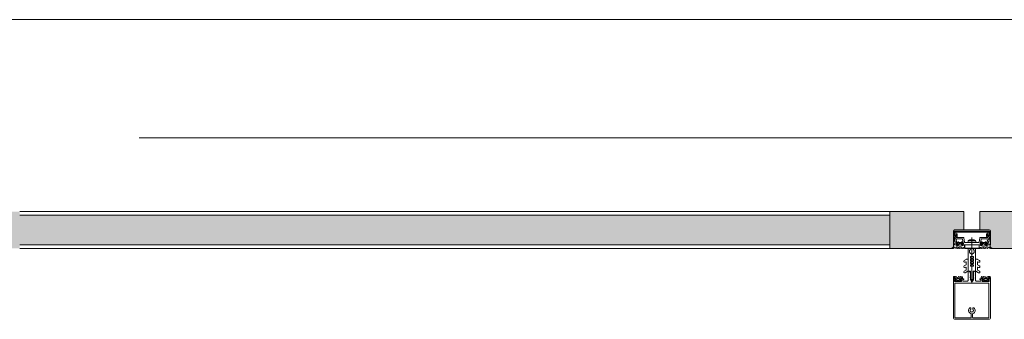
# Model space of a CAD drawing. Header units: centimetres. Extents: x -2574 to 3083, y -1 to 3760.
# Tile 43 of 58: x 758 to 892, y 3509 to 3549. Entities that reach past the tile are written whole.
import ezdxf

# ---------------------------------------------------------------- set-up
doc = ezdxf.new("R2010")
doc.units = ezdxf.units.CM
doc.linetypes.add('Oś', pattern=[222.25, 127, -31.75, 31.75, -31.75])
for name, color, linetype, lineweight in [('A-DETL-GENF', 92, 'Continuous', 9), ('A-FLOR', 192, 'Continuous', 13), ('A-GLAZ-CURT', 52, 'Continuous', 13), ('S-GRID', 1, 'Continuous', 13)]:
    doc.layers.add(name, color=color, linetype=linetype, lineweight=lineweight)

msp = doc.modelspace()

# ---------------------------------------------------------------- hatches: boundary and pattern name
at = {"layer": 'A-GLAZ-CURT', "lineweight": 9}
h = msp.add_hatch(color=251, dxfattribs=at)
h.paths.add_polyline_path([(884.88, 3518.33), (884.88, 3520.83), (886.28, 3520.83), (886.28, 3523.33), (876.28, 3523.33), (876.28, 3518.33)], flags=0)
h.paths.add_polyline_path([(749.88, 3518.33), (758.48, 3518.33), (758.48, 3523.33), (748.48, 3523.33), (748.48, 3520.83), (749.88, 3520.83)], flags=0)
h = msp.add_hatch(color=251, dxfattribs=at)
h.paths.add_polyline_path([(1024.88, 3518.33), (1024.88, 3520.83), (1026.28, 3520.83), (1026.28, 3523.33), (1016.28, 3523.33), (1016.28, 3518.33)], flags=0)
h.paths.add_polyline_path([(889.88, 3518.33), (898.48, 3518.33), (898.48, 3523.33), (888.48, 3523.33), (888.48, 3520.83), (889.88, 3520.83)], flags=0)
msp.add_hatch(color=251, dxfattribs=at).paths.add_polyline_path([(876.28, 3518.83), (876.28, 3522.83), (758.48, 3522.83), (758.48, 3518.83), (810.18, 3518.83)], flags=0)

# ---------------------------------------------------------------- linework, layer by layer
at = {"layer": 'A-DETL-GENF', "color": 251, "lineweight": 9, "extrusion": (0, 0, -1)}
for p, q in [((889.73, 3520.83), (885.03, 3520.83)), ((889.51, 3520.52), (885.24, 3520.52)), ((885.25, 3520.67), (889.5, 3520.67)), ((885.03, 3519.36), (885.23, 3519.79)), ((885.06, 3519.92), (885.34, 3519.92)), ((885.32, 3519.58), (885.25, 3519.41)), ((885.28, 3519.82), (886.24, 3519.82)), ((885.4, 3519.08), (885.48, 3519.18)), ((886.03, 3519.64), (885.41, 3519.64)), ((885.54, 3519.02), (885.54, 3518.9)), ((885.71, 3519.07), (885.59, 3519.07)), ((885.64, 3518.86), (885.73, 3519.02)), ((885.66, 3519.13), (885.89, 3519.13)), ((885.82, 3519.02), (885.91, 3518.86)), ((885.97, 3519.07), (885.85, 3519.07)), ((886.02, 3518.9), (886.02, 3519.02)), ((886.07, 3519.18), (886.15, 3519.08)), ((886.29, 3519.77), (886.39, 3519.17)), ((886.42, 3519.14), (887.35, 3519.14)), ((887.78, 3519.36), (886.97, 3519.36)), ((887.15, 3519.51), (887.6, 3519.51)), ((887.38, 3519.81), (887.38, 3513.65)), ((887.4, 3519.14), (888.33, 3519.14)), ((888.36, 3519.17), (888.47, 3519.77)), ((888.52, 3519.82), (889.48, 3519.82)), ((888.68, 3519.18), (888.6, 3519.08)), ((889.34, 3519.64), (888.72, 3519.64)), ((888.74, 3518.9), (888.74, 3519.02)), ((888.79, 3519.07), (888.91, 3519.07)), ((888.93, 3519.02), (888.84, 3518.86)), ((889.09, 3519.13), (888.86, 3519.13)), ((889.11, 3518.86), (889.02, 3519.02)), ((889.05, 3519.07), (889.17, 3519.07)), ((889.22, 3519.02), (889.22, 3518.9)), ((889.35, 3519.08), (889.27, 3519.18)), ((889.42, 3519.92), (889.7, 3519.92)), ((889.51, 3519.41), (889.43, 3519.58)), ((889.52, 3519.79), (889.72, 3519.36)), ((884.78, 3518.33), (884.69, 3518.33)), ((885.2, 3518.34), (885.11, 3518.5)), ((885.3, 3518.43), (885.25, 3518.34)), ((885.37, 3518.81), (885.43, 3518.81)), ((885.5, 3518.75), (885.37, 3518.75)), ((885.42, 3518.34), (885.37, 3518.43)), ((885.4, 3518.64), (885.43, 3518.68)), ((885.52, 3518.43), (885.47, 3518.34)), ((885.55, 3518.7), (885.55, 3518.69)), ((885.59, 3518.85), (885.61, 3518.85)), ((885.59, 3518.67), (885.61, 3518.68)), ((885.64, 3518.34), (885.59, 3518.43)), ((885.66, 3518.66), (885.66, 3518.65)), ((885.74, 3518.43), (885.69, 3518.34)), ((885.71, 3518.63), (885.72, 3518.65)), ((885.77, 3518.64), (885.78, 3518.63)), ((885.86, 3518.34), (885.81, 3518.43)), ((885.83, 3518.63), (885.84, 3518.65)), ((885.89, 3518.66), (885.9, 3518.65)), ((885.96, 3518.43), (885.91, 3518.34)), ((885.94, 3518.85), (885.97, 3518.85)), ((885.95, 3518.66), (885.95, 3518.68)), ((886, 3518.7), (886.01, 3518.69)), ((886.08, 3518.34), (886.03, 3518.43)), ((886.13, 3518.81), (886.19, 3518.81)), ((886.18, 3518.42), (886.13, 3518.34)), ((886.3, 3518.34), (886.25, 3518.42)), ((887.08, 3517.83), (887.08, 3518.04)), ((887.68, 3517.83), (887.68, 3518.04)), ((888.45, 3518.34), (888.5, 3518.42)), ((888.63, 3518.81), (888.56, 3518.81)), ((888.57, 3518.42), (888.62, 3518.34)), ((888.67, 3518.34), (888.72, 3518.43)), ((888.76, 3518.7), (888.74, 3518.69)), ((888.81, 3518.85), (888.79, 3518.85)), ((888.79, 3518.43), (888.84, 3518.34)), ((888.8, 3518.66), (888.8, 3518.68)), ((888.86, 3518.66), (888.85, 3518.65)), ((888.89, 3518.34), (888.94, 3518.43)), ((888.92, 3518.63), (888.91, 3518.65)), ((888.98, 3518.64), (888.97, 3518.63)), ((889.01, 3518.43), (889.06, 3518.34)), ((889.04, 3518.63), (889.03, 3518.65)), ((889.1, 3518.66), (889.09, 3518.65)), ((889.11, 3518.34), (889.16, 3518.43)), ((889.17, 3518.85), (889.14, 3518.85)), ((889.16, 3518.67), (889.14, 3518.68)), ((889.2, 3518.7), (889.2, 3518.69)), ((889.23, 3518.43), (889.28, 3518.34)), ((889.26, 3518.75), (889.39, 3518.75)), ((889.35, 3518.64), (889.32, 3518.68)), ((889.39, 3518.81), (889.33, 3518.81)), ((889.33, 3518.34), (889.38, 3518.43)), ((889.45, 3518.43), (889.5, 3518.34)), ((889.55, 3518.34), (889.64, 3518.5)), ((889.98, 3518.33), (890.06, 3518.33)), ((886.61, 3516.85), (886.34, 3516.69)), ((886.46, 3516.48), (886.55, 3516.53)), ((886.63, 3516.48), (886.63, 3516.16)), ((886.83, 3516.86), (886.64, 3516.86)), ((886.88, 3515.29), (886.88, 3516.81)), ((887.88, 3515.29), (887.88, 3516.81)), ((887.93, 3516.86), (888.11, 3516.86)), ((888.13, 3516.48), (888.13, 3516.16)), ((888.14, 3516.85), (888.41, 3516.69)), ((888.29, 3516.48), (888.2, 3516.53)), ((886.6, 3516.12), (886.34, 3515.97)), ((886.6, 3515.39), (886.34, 3515.24)), ((886.46, 3515.75), (886.55, 3515.8)), ((886.46, 3515.02), (886.85, 3515.24)), ((886.63, 3515.76), (886.63, 3515.43)), ((886.88, 3514.05), (886.88, 3515.18)), ((886.93, 3515.23), (887.03, 3515.23)), ((887.74, 3515.23), (887.83, 3515.23)), ((887.88, 3515.18), (887.88, 3514.05)), ((888.29, 3515.02), (887.9, 3515.24)), ((888.13, 3515.76), (888.13, 3515.43)), ((888.15, 3516.12), (888.41, 3515.97)), ((888.15, 3515.39), (888.41, 3515.24)), ((888.29, 3515.75), (888.2, 3515.8)), ((885.03, 3514.41), (884.9, 3514.41)), ((885.01, 3514.52), (884.91, 3514.52)), ((885.29, 3514.3), (885.07, 3514.4)), ((885.16, 3514.07), (885.12, 3514.05)), ((885.12, 3514), (885.24, 3513.9)), ((885.47, 3514.41), (885.33, 3514.46)), ((885.33, 3514.05), (885.66, 3514.05)), ((885.35, 3513.91), (885.36, 3513.92)), ((885.4, 3513.94), (885.59, 3513.94)), ((885.66, 3514.25), (885.44, 3514.25)), ((885.58, 3514.51), (885.53, 3514.43)), ((885.68, 3514.43), (885.63, 3514.51)), ((885.63, 3513.92), (885.64, 3513.91)), ((885.71, 3514.09), (885.71, 3514.2)), ((885.8, 3514.51), (885.75, 3514.43)), ((885.75, 3513.9), (885.88, 3514)), ((885.87, 3514.05), (885.84, 3514.07)), ((885.9, 3514.43), (885.85, 3514.51)), ((886.02, 3514.51), (885.97, 3514.43)), ((887.19, 3514.43), (887.17, 3514.42)), ((887.17, 3514.4), (887.19, 3514.39)), ((887.2, 3514.37), (887.2, 3514.23)), ((887.3, 3514.06), (887.33, 3514.04)), ((887.45, 3514.06), (887.43, 3514.04)), ((887.55, 3514.37), (887.55, 3514.23)), ((887.56, 3514.43), (887.59, 3514.42)), ((887.59, 3514.4), (887.56, 3514.39)), ((888.73, 3514.51), (888.78, 3514.43)), ((888.85, 3514.43), (888.9, 3514.51)), ((888.88, 3514.05), (888.91, 3514.07)), ((889, 3513.9), (888.88, 3514)), ((888.95, 3514.51), (889, 3514.43)), ((889.05, 3514.09), (889.05, 3514.2)), ((889.07, 3514.43), (889.12, 3514.51)), ((889.09, 3514.25), (889.32, 3514.25)), ((889.42, 3514.05), (889.09, 3514.05)), ((889.12, 3513.92), (889.11, 3513.91)), ((889.35, 3513.94), (889.16, 3513.94)), ((889.17, 3514.51), (889.22, 3514.43)), ((889.28, 3514.41), (889.42, 3514.46)), ((889.4, 3513.91), (889.39, 3513.92)), ((889.46, 3514.3), (889.69, 3514.4)), ((889.64, 3514), (889.51, 3513.9)), ((889.6, 3514.07), (889.63, 3514.05)), ((889.73, 3514.41), (889.86, 3514.41)), ((889.75, 3514.52), (889.85, 3514.52)), ((884.88, 3508.94), (884.88, 3513.54)), ((885.09, 3508.94), (885.09, 3513.54)), ((889.67, 3508.94), (889.67, 3513.54)), ((889.88, 3508.94), (889.88, 3513.54)), ((884.88, 3508.88), (884.88, 3510.53)), ((887.26, 3510.07), (887.26, 3510.2)), ((887.26, 3509.72), (887.26, 3509.78)), ((887.5, 3510.2), (887.5, 3510.07)), ((887.5, 3509.78), (887.5, 3509.72)), ((889.88, 3510.53), (889.88, 3508.87)), ((889.74, 3508.73), (885.03, 3508.73)), ((887.28, 3509.45), (887.28, 3508.99)), ((887.48, 3508.99), (887.48, 3509.45))]:
    msp.add_line(p, q, dxfattribs=at)
at = {"layer": 'A-DETL-GENF', "color": 251, "lineweight": 9, "extrusion": (0, 0, -1), "flags": 128}
for points in [[(-884.88, 3520.68), (-884.88, 3518.83), (-884.99, 3518.83), (-885.1, 3519.18)], [(-885.39, 3519.97), (-885.39, 3520.32), (-885.26, 3520.32), (-885.26, 3520.05), (-885.01, 3520.05), (-885.01, 3520.68), (-889.75, 3520.68), (-889.75, 3520.05), (-889.5, 3520.05), (-889.5, 3520.32), (-889.37, 3520.32), (-889.37, 3519.97)], [(-885.19, 3520.47), (-885.19, 3520.11), (-885.05, 3520.11), (-885.05, 3520.47)], [(-889.7, 3520.47), (-889.7, 3520.11), (-889.56, 3520.11), (-889.56, 3520.47)], [(-889.65, 3519.18), (-889.77, 3518.83), (-889.88, 3518.83), (-889.88, 3520.68)], [(-885.04, 3519.33), (-885.04, 3519.43), (-885.01, 3519.55), (-885.01, 3519.86)], [(-885.32, 3519.26), (-885.24, 3518.97), (-885.43, 3518.97), (-885.43, 3518.91), (-885.35, 3518.83), (-885.03, 3518.83), (-885.13, 3519.2)], [(-885.46, 3518.99), (-885.46, 3519.01), (-885.41, 3519.03)], [(-886.15, 3519.03), (-886.1, 3519.01), (-886.1, 3518.99)], [(-888.62, 3519.55), (-888.52, 3518.97), (-888.63, 3518.97), (-888.63, 3518.91), (-888.55, 3518.83), (-886.21, 3518.83), (-886.13, 3518.91), (-886.13, 3518.97), (-886.24, 3518.97), (-886.13, 3519.55)], [(-887.9, 3519.3), (-887.92, 3519.15), (-886.84, 3519.15), (-886.86, 3519.3)], [(-888.61, 3519.03), (-888.66, 3519.01), (-888.66, 3518.99)], [(-889.3, 3518.99), (-889.3, 3519.01), (-889.35, 3519.03)], [(-889.63, 3519.2), (-889.73, 3518.83), (-889.41, 3518.83), (-889.33, 3518.91), (-889.33, 3518.97), (-889.51, 3518.97), (-889.43, 3519.26)], [(-889.75, 3519.87), (-889.75, 3519.55), (-889.72, 3519.43), (-889.72, 3519.33)], [(-884.9, 3518.54), (-884.9, 3518.81), (-885.31, 3518.81)], [(-886.17, 3518.75), (-886.05, 3518.75), (-886.05, 3518.72), (-886.18, 3518.74)], [(-886.26, 3518.81), (-886.4, 3518.81), (-886.4, 3518.42), (-886.35, 3518.34)], [(-887.18, 3518.22), (-887.18, 3518.33), (-886.88, 3518.33), (-886.88, 3515.26), (-887.2, 3515.26), (-887.2, 3514.45)], [(-887.11, 3517.75), (-887.38, 3517.53), (-887.38, 3517.23), (-887.18, 3517.23), (-887.18, 3517.03), (-887.28, 3517.03), (-887.28, 3516.86), (-887.18, 3516.86), (-887.18, 3516.66), (-887.38, 3516.66), (-887.38, 3516.5), (-887.18, 3516.5), (-887.18, 3516.3), (-887.28, 3516.3), (-887.28, 3516.13), (-887.18, 3516.13), (-887.18, 3515.93), (-887.38, 3515.93), (-887.38, 3514.03), (-887.38, 3515.93), (-887.58, 3515.93), (-887.58, 3516.13), (-887.48, 3516.13), (-887.48, 3516.3), (-887.58, 3516.3), (-887.58, 3516.5), (-887.38, 3516.5), (-887.38, 3516.66), (-887.58, 3516.66), (-887.58, 3516.86), (-887.48, 3516.86), (-887.48, 3517.03), (-887.58, 3517.03), (-887.58, 3517.23), (-887.38, 3517.23), (-887.38, 3517.53), (-887.64, 3517.75)], [(-887.58, 3518.22), (-887.58, 3518.33), (-887.88, 3518.33), (-887.88, 3515.26), (-887.55, 3515.26), (-887.55, 3514.45)], [(-888.49, 3518.81), (-888.36, 3518.81), (-888.36, 3518.42), (-888.4, 3518.34)], [(-888.58, 3518.75), (-888.7, 3518.75), (-888.7, 3518.72), (-888.57, 3518.74)], [(-889.86, 3518.54), (-889.86, 3518.81), (-889.45, 3518.81)], [(-887.13, 3515.13), (-887.13, 3515.04), (-887.18, 3515.01), (-887.18, 3514.88), (-887.13, 3514.86), (-887.18, 3514.83), (-887.18, 3514.7), (-887.13, 3514.68), (-887.18, 3514.65), (-887.18, 3514.52), (-887.13, 3514.5), (-887.18, 3514.47), (-887.18, 3514.34), (-887.13, 3514.32), (-887.18, 3514.29), (-887.18, 3514.16), (-887.13, 3514.14), (-887.18, 3514.11), (-887.18, 3514.07), (-887.29, 3513.88)], [(-887.46, 3513.88), (-887.58, 3514.07), (-887.58, 3514.2), (-887.63, 3514.23), (-887.58, 3514.25), (-887.58, 3514.38), (-887.63, 3514.41), (-887.58, 3514.43), (-887.58, 3514.56), (-887.63, 3514.59), (-887.58, 3514.61), (-887.58, 3514.74), (-887.63, 3514.77), (-887.58, 3514.79), (-887.58, 3514.92), (-887.63, 3514.95), (-887.58, 3514.97), (-887.58, 3515.1), (-887.63, 3515.13)], [(-884.88, 3514.39), (-884.88, 3514.25), (-885.08, 3514.25), (-885.13, 3514.26)], [(-884.88, 3513.43), (-884.88, 3514.23), (-885.07, 3514.23), (-885.15, 3514.15), (-885.15, 3514.09), (-885.03, 3514.09), (-885.03, 3513.86), (-885.47, 3513.86)], [(-885.52, 3513.86), (-885.97, 3513.86), (-885.97, 3514.09), (-885.85, 3514.09), (-885.85, 3514.15), (-885.93, 3514.23), (-886.29, 3514.23), (-886.29, 3514.11), (-886.17, 3514.11), (-886.17, 3513.9), (-886.73, 3513.9)], [(-885.86, 3514.26), (-885.92, 3514.25), (-886.12, 3514.25), (-886.12, 3514.44), (-886.07, 3514.51)], [(-888.03, 3513.9), (-888.59, 3513.9), (-888.59, 3514.11), (-888.47, 3514.11), (-888.47, 3514.23), (-888.83, 3514.23), (-888.91, 3514.15), (-888.91, 3514.09), (-888.79, 3514.09), (-888.79, 3513.86), (-889.23, 3513.86)], [(-888.89, 3514.26), (-888.84, 3514.25), (-888.64, 3514.25), (-888.64, 3514.44), (-888.68, 3514.51)], [(-889.28, 3513.86), (-889.73, 3513.86), (-889.73, 3514.09), (-889.61, 3514.09), (-889.61, 3514.15), (-889.69, 3514.23), (-889.88, 3514.23), (-889.88, 3513.43)], [(-889.88, 3514.39), (-889.88, 3514.25), (-889.67, 3514.25), (-889.62, 3514.26)], [(-885.09, 3513.43), (-885.09, 3513.63), (-889.67, 3513.63), (-889.67, 3513.43)], [(-887.23, 3508.94), (-885.09, 3508.94), (-885.09, 3510.53)], [(-889.67, 3510.53), (-889.67, 3508.94), (-887.53, 3508.94)]]:
    msp.add_lwpolyline(points, dxfattribs=at)
for points in [[(-888.35, 3518.37), (-886.41, 3518.37), (-886.41, 3518.82), (-888.35, 3518.82)], [(-888.35, 3518.33), (-886.41, 3518.33), (-886.41, 3518.37), (-888.35, 3518.37)]]:
    msp.add_lwpolyline(points, close=True, dxfattribs=at)
at = {"layer": 'A-DETL-GENF', "color": 251, "lineweight": 9, "extrusion": (0, 0, -1)}
for centre, radius, start, end in [((-885.03, 3520.68), 0.15, 359.9938, 90.0062), ((-885.25, 3520.47), 0.2, 359.9718, 90.0352), ((-885.24, 3520.47), 0.0499, 359.8796, 90.0225), ((-889.5, 3520.47), 0.2, 90.0295, 179.9723), ((-889.51, 3520.47), 0.0501, 90.0875, 179.9336), ((-889.73, 3520.68), 0.15, 90.0494, 179.9506), ((-885.06, 3519.86), 0.0512, 0.5709, 88.6482), ((-885.09, 3519.33), 0.06, 278.4417, 25), ((-885.11, 3519.33), 0.07, 300.0064, 0), ((-885.04, 3519.21), 0.07, 120.0064, 198), ((-885.07, 3519.22), 0.06, 98.4417, 195), ((-885.28, 3519.77), 0.05, 25, 90), ((-885.3, 3519.39), 0.06, 288.8192, 25), ((-885.26, 3519.28), 0.06, 108.8192, 195), ((-885.41, 3519.54), 0.1, 25, 90), ((-885.34, 3519.97), 0.05, 180, 270.0001), ((-885.42, 3519.06), 0.03, 300.0049, 39.9897), ((-885.76, 3518.91), 0.314, 345.4979, 14.5021), ((-885.54, 3519.13), 0.08, 39.9967, 157.3844), ((-885.59, 3519.02), 0.05, 359.9899, 90.0101), ((-885.66, 3519.18), 0.05, 270.0003, 337.3776), ((-885.71, 3519.04), 0.03, 89.9936, 210.0024), ((-885.85, 3519.04), 0.03, 330.0027, 90.0013), ((-885.89, 3519.18), 0.05, 202.6209, 270.0012), ((-886.01, 3519.13), 0.08, 22.6228, 139.9969), ((-885.97, 3519.02), 0.05, 90.0092, 179.9908), ((-886.03, 3519.54), 0.1, 90, 170), ((-885.79, 3518.91), 0.314, 165.517, 193.1975), ((-886.13, 3519.06), 0.03, 139.9887, 240.0017), ((-886.24, 3519.77), 0.05, 90, 170), ((-886.42, 3519.17), 0.03, 270, 350), ((-887.07, 3519.25), 0.22, 13.9707, 62.728), ((-887.38, 3518.62), 0.921, 63.7078, 75.8284), ((-887.38, 3519.15), 0.0256, 192.6804, 347.3196), ((-887.38, 3518.62), 0.92, 104.1683, 116.293), ((-887.68, 3519.25), 0.22, 117.2746, 166.0268), ((-888.33, 3519.17), 0.03, 190, 270), ((-888.52, 3519.77), 0.05, 10, 90), ((-888.62, 3519.06), 0.03, 299.9983, 40.0113), ((-888.72, 3519.54), 0.1, 10, 90), ((-888.96, 3518.91), 0.314, 346.8025, 14.483), ((-888.74, 3519.13), 0.08, 40.0031, 157.3772), ((-888.79, 3519.02), 0.05, 0.0092, 89.9908), ((-888.86, 3519.18), 0.05, 269.9988, 337.3791), ((-888.91, 3519.04), 0.03, 89.9987, 209.9973), ((-889.05, 3519.04), 0.03, 329.9976, 90.0064), ((-889.09, 3519.18), 0.05, 202.6224, 269.9997), ((-889.21, 3519.13), 0.08, 22.6156, 140.0033), ((-889.17, 3519.02), 0.05, 89.9899, 180.0101), ((-888.99, 3518.91), 0.314, 165.4979, 194.5021), ((-889.34, 3519.54), 0.1, 90, 155), ((-889.33, 3519.06), 0.03, 140.0103, 239.9951), ((-889.42, 3519.97), 0.05, 269.9981, 0.0017), ((-889.49, 3519.28), 0.06, 345, 71.1808), ((-889.45, 3519.39), 0.06, 155, 251.1808), ((-889.48, 3519.77), 0.05, 90, 155), ((-889.68, 3519.22), 0.06, 345, 81.5583), ((-889.72, 3519.21), 0.07, 342, 59.9983), ((-889.67, 3519.33), 0.06, 155, 261.5583), ((-889.65, 3519.33), 0.07, 180, 239.9983), ((-889.7, 3519.87), 0.0498, 89.8262, 180.1735), ((-884.69, 3518.36), 0.03, 269.9022, 81.6433), ((-884.64, 3518.67), 0.286, 207.5921, 261.6433), ((-884.78, 3518.53), 0.2, 260.4545, 269.9022), ((-884.76, 3518.62), 0.291, 205.3637, 260.4545), ((-885.07, 3518.47), 0.05, 25.3637, 150.1649), ((-885.23, 3518.36), 0.03, 210.7154, 330.1649), ((-885.37, 3518.68), 0.065, 270, 90), ((-885.34, 3518.4), 0.0417, 35.132, 144.868), ((-885.34, 3518.81), 0.03, 180, 0), ((-885.37, 3518.66), 0.04, 209.9937, 270), ((-885.45, 3518.36), 0.03, 210.5887, 329.5346), ((-885.43, 3518.84), 0.03, 180.0185, 269.0948), ((-885.52, 3518.63), 0.1, 30.0023, 89.1728), ((-885.5, 3518.7), 0.05, 90, 125.0779), ((-885.52, 3518.7), 0.0339, 89.1783, 176.9975), ((-885.78, 3519.1), 0.44, 234.1588, 305.0779), ((-885.56, 3518.4), 0.0415, 35.012, 144.988), ((-885.59, 3518.9), 0.05, 269.9897, 0.0103), ((-885.58, 3518.69), 0.0272, 240.011, 356.9853), ((-885.61, 3518.88), 0.03, 209.9936, 270.0121), ((-885.62, 3518.65), 0.0316, 60.007, 161.9967), ((-885.67, 3518.36), 0.03, 210.1448, 329.5346), ((-885.69, 3518.65), 0.03, 225.0005, 342.0009), ((-885.75, 3518.62), 0.0316, 44.991, 147.0104), ((-885.78, 3518.4), 0.043, 37.8436, 143.8234), ((-885.81, 3518.65), 0.03, 210.0003, 326.9985), ((-885.87, 3518.63), 0.0316, 30.0026, 131.9974), ((-885.89, 3518.36), 0.03, 210.3449, 329.5346), ((-885.92, 3518.67), 0.03, 194.9955, 312.0028), ((-885.94, 3518.88), 0.03, 269.9893, 330.005), ((-885.98, 3518.67), 0.03, 15.0015, 116.9968), ((-886, 3518.4), 0.0419, 35.4665, 144.6999), ((-885.97, 3518.9), 0.05, 180.009, 269.991), ((-886.02, 3518.72), 0.03, 180.0112, 296.991), ((-886.05, 3518.72), 0.03, 54.1588, 90), ((-886.11, 3518.36), 0.03, 210.3446, 329.7685), ((-886.13, 3518.84), 0.03, 270, 13.1975), ((-886.17, 3518.78), 0.033, 125.0901, 270), ((-886.18, 3518.79), 0.05, 187.1737, 270.0088), ((-886.22, 3518.41), 0.0416, 26.9541, 151.568), ((-886.26, 3518.78), 0.03, 7.1885, 89.997), ((-886.33, 3518.36), 0.03, 209.7965, 330.132), ((-887.18, 3518.04), 0.1, 0, 60), ((-887.18, 3517.83), 0.1, 310, 0), ((-887.08, 3518.22), 0.1, 180, 240), ((-887.68, 3518.22), 0.1, 300, 0), ((-887.58, 3518.04), 0.1, 120, 180), ((-887.58, 3517.83), 0.1, 180, 230), ((-888.43, 3518.36), 0.03, 209.868, 330.2035), ((-888.49, 3518.78), 0.03, 90.003, 172.8115), ((-888.54, 3518.41), 0.0416, 28.432, 153.0459), ((-888.57, 3518.79), 0.05, 269.9912, 352.8263), ((-888.58, 3518.78), 0.033, 270, 54.9099), ((-888.65, 3518.36), 0.03, 210.2315, 329.6554), ((-888.63, 3518.84), 0.03, 166.8025, 270), ((-888.7, 3518.72), 0.03, 90, 125.8412), ((-888.73, 3518.72), 0.03, 243.009, 359.9888), ((-888.98, 3519.1), 0.44, 234.9221, 305.8412), ((-888.76, 3518.4), 0.0419, 35.3001, 144.5335), ((-888.79, 3518.9), 0.05, 270.009, 359.991), ((-888.77, 3518.67), 0.03, 63.0032, 164.9985), ((-888.83, 3518.67), 0.03, 227.9972, 345.0045), ((-888.81, 3518.88), 0.03, 209.995, 270.0107), ((-888.87, 3518.36), 0.03, 210.4654, 329.6551), ((-888.88, 3518.63), 0.0316, 48.0026, 149.9974), ((-888.95, 3518.65), 0.03, 213.0015, 329.9997), ((-888.98, 3518.4), 0.043, 36.1766, 142.1564), ((-889.01, 3518.62), 0.0316, 32.9896, 135.009), ((-889.07, 3518.65), 0.03, 197.9991, 314.9995), ((-889.09, 3518.36), 0.03, 210.4654, 329.8552), ((-889.13, 3518.65), 0.0316, 18.0033, 119.993), ((-889.14, 3518.88), 0.03, 269.9879, 330.0064), ((-889.18, 3518.69), 0.0272, 183.0147, 299.989), ((-889.2, 3518.4), 0.0415, 35.012, 144.988), ((-889.17, 3518.9), 0.05, 179.9897, 270.0103), ((-889.24, 3518.7), 0.0339, 3.0025, 90.8217), ((-889.26, 3518.7), 0.05, 54.9221, 90), ((-889.24, 3518.63), 0.1, 90.8272, 149.9977), ((-889.31, 3518.36), 0.03, 210.4654, 329.4113), ((-889.33, 3518.84), 0.03, 270.9052, 359.9815), ((-889.39, 3518.66), 0.04, 270, 330.0063), ((-889.42, 3518.4), 0.0417, 35.132, 144.868), ((-889.42, 3518.81), 0.03, 180, 0), ((-889.39, 3518.68), 0.065, 90, 270), ((-889.53, 3518.36), 0.03, 209.8351, 329.2846), ((-889.68, 3518.47), 0.05, 29.8351, 154.6363), ((-889.99, 3518.62), 0.291, 279.5455, 334.6363), ((-890.11, 3518.67), 0.286, 278.3567, 332.4079), ((-889.98, 3518.53), 0.2, 270.0978, 279.5455), ((-890.06, 3518.36), 0.03, 98.3567, 270.0978), ((-886.4, 3516.58), 0.125, 240, 60), ((-886.58, 3516.48), 0.05, 60, 180), ((-886.64, 3516.81), 0.05, 60, 90), ((-886.83, 3516.81), 0.05, 90, 180), ((-887.93, 3516.81), 0.05, 0, 90), ((-888.11, 3516.81), 0.05, 90, 120), ((-888.18, 3516.48), 0.05, 0, 120), ((-888.35, 3516.58), 0.125, 120, 300), ((-886.4, 3515.86), 0.125, 240, 60), ((-886.4, 3515.13), 0.125, 240, 60), ((-886.58, 3515.76), 0.05, 60, 180), ((-886.58, 3516.16), 0.05, 180, 240), ((-886.58, 3515.43), 0.05, 180, 240), ((-886.83, 3515.29), 0.05, 180, 240), ((-886.93, 3515.18), 0.05, 359.9899, 90.0101), ((-887.03, 3515.13), 0.0999, 89.9704, 180.0296), ((-887.75, 3515.1), 0.126, 11.5693, 85.5931), ((-887.83, 3515.18), 0.05, 90.9313, 179.9852), ((-887.93, 3515.29), 0.05, 300, 0), ((-888.18, 3516.16), 0.05, 300, 0), ((-888.18, 3515.76), 0.05, 0, 120), ((-888.18, 3515.43), 0.05, 300, 0), ((-888.35, 3515.86), 0.125, 120, 300), ((-888.35, 3515.13), 0.125, 120, 300), ((-884.94, 3514.49), 0.059, 268.5974, 14.6036), ((-884.9, 3514.39), 0.02, 0.0007, 89.9993), ((-884.91, 3514.5), 0.02, 14.6036, 90), ((-884.95, 3513.5), 0.933, 89.587, 113.0035), ((-884.98, 3513.53), 0.997, 91.4989, 110.69), ((-885.03, 3514.31), 0.1, 90.0001, 114), ((-885.14, 3514.02), 0.03, 308.5798, 59.9915), ((-885.14, 3514.23), 0.03, 75.4027, 194.3746), ((-885.43, 3514.15), 0.277, 346.6587, 14.3746), ((-885.15, 3514.09), 0.02, 166.6587, 240.0171), ((-885.29, 3513.96), 0.08, 218.8475, 309.685), ((-885.44, 3514.1), 0.148, 352.4164, 90.2404), ((-885.3, 3514.33), 0.0337, 113.0035, 294), ((-885.34, 3514.1), 0.0496, 272.7559, 339.6878), ((-885.4, 3513.89), 0.05, 38.8475, 90), ((-885.49, 3514.45), 0.05, 210.069, 290.536), ((-885.5, 3513.86), 0.0255, 192.35, 347.65), ((-885.61, 3514.5), 0.03, 30.0871, 149.9129), ((-885.59, 3513.89), 0.05, 90, 141.1528), ((-885.7, 3513.96), 0.08, 230.315, 321.1528), ((-885.66, 3514.2), 0.0502, 93.3323, 179.7322), ((-885.66, 3514.1), 0.0499, 189.2263, 266.9893), ((-885.72, 3514.45), 0.0402, 207.7922, 332.3701), ((-885.83, 3514.5), 0.0299, 30.122, 155.064), ((-885.86, 3514.23), 0.03, 345.6254, 104.5942), ((-885.56, 3514.15), 0.277, 165.6254, 193.341), ((-885.85, 3514.09), 0.02, 299.9847, 13.341), ((-885.86, 3514.02), 0.03, 120.0085, 231.4202), ((-885.94, 3514.45), 0.0414, 208.176, 331.824), ((-886.05, 3514.5), 0.0301, 30.1258, 149.8742), ((-886.73, 3514.05), 0.15, 179.9706, 270.0294), ((-887.17, 3514.41), 0.01, 300.0303, 59.9802), ((-887.18, 3514.45), 0.02, 180, 239.9802), ((-887.18, 3514.37), 0.02, 120.0303, 180), ((-887.4, 3514.23), 0.2, 300, 0), ((-887.38, 3513.92), 0.1, 208.7984, 331.2016), ((-887.38, 3514.13), 0.1, 270, 300), ((-887.38, 3514.13), 0.1, 240, 270), ((-887.35, 3514.23), 0.2, 180, 240), ((-887.57, 3514.45), 0.02, 300.0198, 0), ((-887.57, 3514.37), 0.02, 0, 59.9697), ((-887.58, 3514.41), 0.01, 120.0198, 239.9697), ((-888.03, 3514.05), 0.15, 269.9706, 0.0294), ((-888.7, 3514.5), 0.0301, 30.1258, 149.8742), ((-888.82, 3514.45), 0.0414, 208.176, 331.824), ((-888.89, 3514.02), 0.03, 308.5798, 59.9915), ((-888.9, 3514.23), 0.03, 75.4058, 194.3746), ((-888.93, 3514.5), 0.0299, 24.936, 149.878), ((-889.19, 3514.15), 0.277, 346.659, 14.3746), ((-888.9, 3514.09), 0.02, 166.659, 240.0153), ((-889.04, 3514.45), 0.0402, 207.6299, 332.2078), ((-889.05, 3513.96), 0.08, 218.8472, 309.685), ((-889.1, 3514.2), 0.0502, 0.2678, 86.6677), ((-889.1, 3514.1), 0.0499, 273.0107, 350.7737), ((-889.15, 3514.5), 0.03, 30.0871, 149.9129), ((-889.16, 3513.89), 0.05, 38.8472, 90), ((-889.26, 3514.45), 0.05, 249.464, 329.931), ((-889.26, 3513.86), 0.0255, 192.35, 347.65), ((-889.32, 3514.1), 0.148, 89.7596, 187.5836), ((-889.35, 3513.89), 0.05, 90, 141.1525), ((-889.46, 3513.96), 0.08, 230.315, 321.1525), ((-889.77, 3513.53), 0.997, 69.31, 88.5011), ((-889.45, 3514.33), 0.0337, 246, 66.9965), ((-889.42, 3514.1), 0.0496, 200.3122, 267.2441), ((-889.8, 3513.5), 0.933, 66.9965, 90.413), ((-889.62, 3514.23), 0.03, 345.6254, 104.5973), ((-889.32, 3514.15), 0.277, 165.6254, 193.3413), ((-889.61, 3514.09), 0.02, 299.9829, 13.3413), ((-889.62, 3514.02), 0.03, 120.0085, 231.4202), ((-889.73, 3514.31), 0.1, 66, 89.9999), ((-889.81, 3514.49), 0.059, 165.3964, 271.4026), ((-889.85, 3514.5), 0.02, 90, 165.3964), ((-889.86, 3514.39), 0.02, 90.0007, 179.9993), ((-887.38, 3509.93), 0.45, 287.4982, 51.0552), ((-887.16, 3510.2), 0.1, 51.0552, 180), ((-887.38, 3509.93), 0.21, 323.7768, 36.2232), ((-887.23, 3510.07), 0.03, 180, 310.3193), ((-887.23, 3509.78), 0.03, 49.6807, 180), ((-887.38, 3509.93), 0.24, 240, 300), ((-887.6, 3510.2), 0.1, 0, 128.9448), ((-887.53, 3510.07), 0.03, 229.6807, 0), ((-887.53, 3509.78), 0.03, 0, 130.3193), ((-887.38, 3509.93), 0.45, 128.9448, 252.583), ((-887.38, 3509.93), 0.21, 143.7768, 216.2232), ((-885.03, 3508.88), 0.15, 270.0003, 359.9997), ((-887.23, 3508.99), 0.05, 180.0077, 269.9923), ((-887.23, 3509.45), 0.05, 107.4982, 180), ((-887.53, 3509.45), 0.05, 0, 72.583), ((-887.53, 3508.99), 0.05, 269.9791, 0.0209), ((-889.73, 3508.88), 0.15, 180.1055, 263.878)]:
    msp.add_arc(centre, radius, start, end, dxfattribs=at)
at = {"layer": 'A-FLOR', "color": 251, "lineweight": 9}
msp.add_line((1309.88, 3549.33), (607.38, 3549.33), dxfattribs=at)
at = {"layer": 'A-GLAZ-CURT', "color": 251, "lineweight": 9}
for p, q in [((876.28, 3523.33), (758.48, 3523.33)), ((886.28, 3523.33), (876.28, 3523.33)), ((876.28, 3523.33), (876.28, 3518.33)), ((886.28, 3520.83), (886.28, 3523.33)), ((888.48, 3523.33), (888.48, 3520.83)), ((898.48, 3523.33), (888.48, 3523.33)), ((876.28, 3522.83), (758.48, 3522.83)), ((876.28, 3518.83), (876.28, 3522.83)), ((758.48, 3518.83), (876.28, 3518.83)), ((758.48, 3518.33), (876.28, 3518.33)), ((876.28, 3518.33), (884.88, 3518.33)), ((889.88, 3518.33), (898.48, 3518.33))]:
    msp.add_line(p, q, dxfattribs=at)
at = {"layer": 'S-GRID', "color": 251, "linetype": 'Oś', "lineweight": 9}
msp.add_line((-1225.62, 3533.33), (1983.25, 3533.33), dxfattribs=at)

doc.saveas('drawing.dxf')
